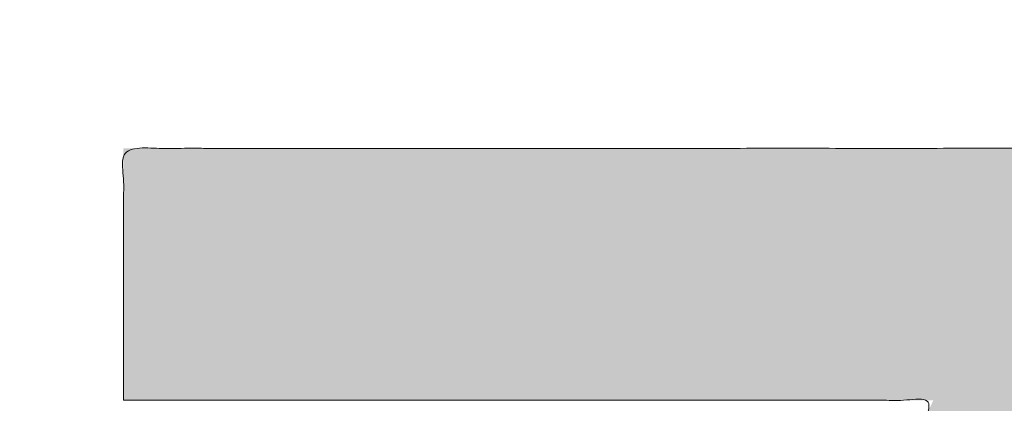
# Model space of a CAD drawing. Header units: inches. Extents: x -416 to -272, y -73 to 47.
# Tile 57 of 206: x -408.571 to -407.223, y -4.259 to -3.734. Entities that reach past the tile are written whole.
import ezdxf

# ---------------------------------------------------------------- set-up
doc = ezdxf.new("R2010")
doc.units = ezdxf.units.IN
doc.header["$LTSCALE"] = 32
doc.header["$MEASUREMENT"] = 0
doc.linetypes.add('Dash Style-1', pattern=[0.083328, 0.041656, -0.041672])
for name, color, linetype, lineweight in [('Black', 7, 'Continuous', 18), ('DashLine', 7, 'Continuous', 13), ('DashLineFill', 7, 'Dash Style-1', 13), ('Drawing', 7, 'Continuous', 18), ('Metal-DeskStructure', 7, 'Continuous', 13), ('None', 7, 'Continuous', 18), ('Plastic-BracketCover', 7, 'Continuous', 13), ('SolidLine', 7, 'Continuous', 15), ('Wood_1-H', 7, 'Continuous', 13)]:
    doc.layers.add(name, color=color, linetype=linetype, lineweight=lineweight)
pattern_1 = [(45, (0, 0), (-1.61301565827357, 1.935715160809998), []), (45, (-1.0608, 1.0608), (-0.4723460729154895, 0.4167612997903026), [])]

# ---------------------------------------------------------------- blocks, each defined once
blk = doc.blocks.new('Group-45')
at = {"layer": 'Plastic-BracketCover', "color": 7}
blk.add_open_spline([(1.53112660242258, -0.7109774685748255), (1.538508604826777, -0.7109774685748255), (1.552349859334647, -0.7137457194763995), (1.555118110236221, -0.7220504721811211), (1.555118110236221, -0.841083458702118), (1.555118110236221, -0.9601164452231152), (1.553272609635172, -0.9638074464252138), (1.547736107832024, -0.9674984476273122), (1.538508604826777, -0.9693439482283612), (1.525590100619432, -0.9693439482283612), (1.516362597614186, -0.9674984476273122), (1.510826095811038, -0.965652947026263), (1.50713509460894, -0.9601164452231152), (1.50713509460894, -0.9112115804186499), (1.50713509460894, -0.864152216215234), (1.337351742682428, -0.864152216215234), (1.167568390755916, -0.864152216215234), (1.193404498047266, -0.9075205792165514), (1.219240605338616, -0.9508889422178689), (1.221086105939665, -0.9564254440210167), (1.222931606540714, -0.965652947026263), (1.219240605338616, -0.9693439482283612), (1.20816760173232, -0.9711894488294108), (1.195712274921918, -0.9711894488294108), (1.186023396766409, -0.9711894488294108), (1.180486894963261, -0.9693439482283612), (1.176795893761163, -0.965652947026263), (1.174950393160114, -0.9619619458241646), (1.141731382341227, -0.9102888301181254), (1.10851237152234, -0.8586157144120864), (1.106666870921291, -0.8567702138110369), (1.106666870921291, -0.8530792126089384), (1.104821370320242, -0.8475427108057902), (1.104821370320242, -0.8304718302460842), (1.104821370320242, -0.8124781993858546), (1.10851237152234, -0.8069416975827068), (1.112203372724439, -0.8050961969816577), (1.310591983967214, -0.8050961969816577), (1.50713509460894, -0.8050961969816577), (1.50713509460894, -0.7644960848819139), (1.50713509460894, -0.7202049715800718), (1.510826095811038, -0.7165139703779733), (1.516362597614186, -0.7128229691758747), (1.525590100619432, -0.7109774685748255), (1.53112660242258, -0.7109774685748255)], degree=2, knots=[0, 0, 0, 0.002610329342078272, 0.007830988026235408, 0.01044131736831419, 0.1761946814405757, 0.1788050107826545, 0.181415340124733, 0.1840256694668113, 0.1866359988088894, 0.1885937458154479, 0.1905514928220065, 0.192509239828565, 0.1944669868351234, 0.2443885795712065, 0.2443885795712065, 0.4244984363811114, 0.4244984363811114, 0.4780496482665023, 0.4780496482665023, 0.4842405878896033, 0.4904315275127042, 0.4966224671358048, 0.5028134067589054, 0.5070707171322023, 0.5109409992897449, 0.5148112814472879, 0.5186815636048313, 0.5186815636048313, 0.5762947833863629, 0.5762947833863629, 0.5787425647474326, 0.5811903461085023, 0.5836381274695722, 0.5902471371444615, 0.5931844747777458, 0.5961218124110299, 0.5990591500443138, 0.9118813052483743, 0.9118813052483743, 0.9765012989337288, 0.9823759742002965, 0.9882506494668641, 0.9941253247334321, 1, 1, 1], dxfattribs=at)
blk = doc.blocks.new('1BRPFY-Leg_Plate (2D)')
at = {"layer": 'DashLineFill', "linetype": 'Continuous', "lineweight": 13}
h = blk.add_hatch(dxfattribs=at)
h.set_pattern_fill('Steel', color=253, style=0, pattern_type=2)
h.set_pattern_definition(pattern_1)
edge = h.paths.add_edge_path()
edge.add_arc((-1.704724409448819, 1.704724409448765), 0.1259842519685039, 90, 180, ccw=False)
edge.add_line((-1.704724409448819, 1.830708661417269), (1.704724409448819, 1.830708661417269))
edge.add_arc((1.704724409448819, 1.704724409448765), 0.1259842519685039, 0, 90, ccw=False)
edge.add_line((1.830708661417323, 1.704724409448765), (1.830708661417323, -1.704724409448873))
edge.add_arc((1.704724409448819, -1.704724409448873), 0.125984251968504, -89.99999999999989, 1.1368683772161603e-13, ccw=False)
edge.add_line((1.704724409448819, -1.830708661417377), (-1.704724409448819, -1.830708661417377))
edge.add_arc((-1.704724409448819, -1.704724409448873), 0.125984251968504, 180, 269.99999999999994, ccw=False)
edge.add_line((-1.830708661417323, -1.704724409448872), (-1.830708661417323, 1.704724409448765))
at = {"layer": 'DashLineFill', "flags": 128}
blk.add_lwpolyline([(-1.830708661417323, 1.704724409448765, -0.414213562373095), (-1.704724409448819, 1.830708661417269), (1.704724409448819, 1.830708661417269, -0.414213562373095), (1.830708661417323, 1.704724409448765), (1.830708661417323, -1.704724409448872, -0.414213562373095), (1.704724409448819, -1.830708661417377), (-1.704724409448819, -1.830708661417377, -0.414213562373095), (-1.830708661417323, -1.704724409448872)], format="xyb", close=True, dxfattribs=at)
at = {"layer": 'SolidLine', "flags": 128}
blk.add_lwpolyline([(1.279527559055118, -1.118110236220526), (1.295349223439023, -1.118887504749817), (1.31101851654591, -1.121211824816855), (1.326384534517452, -1.125060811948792), (1.341299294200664, -1.130397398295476), (1.355619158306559, -1.137170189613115), (1.369206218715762, -1.145313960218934), (1.381929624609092, -1.154750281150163), (1.393666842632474, -1.165388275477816), (1.404304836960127, -1.177125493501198), (1.413741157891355, -1.189848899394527), (1.421884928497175, -1.203435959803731), (1.428657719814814, -1.217755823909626), (1.433994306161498, -1.232670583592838), (1.437843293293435, -1.24803660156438), (1.440167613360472, -1.263705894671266), (1.440944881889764, -1.279527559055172), (1.440167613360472, -1.295349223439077), (1.437843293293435, -1.311018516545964), (1.433994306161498, -1.326384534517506), (1.428657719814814, -1.341299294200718), (1.421884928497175, -1.355619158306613), (1.413741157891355, -1.369206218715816), (1.404304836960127, -1.381929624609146), (1.393666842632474, -1.393666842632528), (1.381929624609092, -1.404304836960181), (1.369206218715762, -1.413741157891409), (1.355619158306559, -1.421884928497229), (1.341299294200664, -1.428657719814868), (1.326384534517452, -1.433994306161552), (1.31101851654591, -1.437843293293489), (1.295349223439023, -1.440167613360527), (1.279527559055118, -1.440944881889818), (1.263705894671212, -1.440167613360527), (1.248036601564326, -1.437843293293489), (1.232670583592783, -1.433994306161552), (1.217755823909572, -1.428657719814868), (1.203435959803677, -1.421884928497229), (1.189848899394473, -1.413741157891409), (1.177125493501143, -1.404304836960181), (1.165388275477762, -1.393666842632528), (1.154750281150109, -1.381929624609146), (1.14531396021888, -1.369206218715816), (1.137170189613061, -1.355619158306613), (1.130397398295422, -1.341299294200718), (1.125060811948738, -1.326384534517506), (1.121211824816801, -1.311018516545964), (1.118887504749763, -1.295349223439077), (1.118110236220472, -1.279527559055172), (1.118887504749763, -1.263705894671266), (1.121211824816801, -1.24803660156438), (1.125060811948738, -1.232670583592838), (1.130397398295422, -1.217755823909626), (1.137170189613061, -1.203435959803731), (1.14531396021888, -1.189848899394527), (1.154750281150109, -1.177125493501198), (1.165388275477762, -1.165388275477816), (1.177125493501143, -1.154750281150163), (1.189848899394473, -1.145313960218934), (1.203435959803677, -1.137170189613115), (1.217755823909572, -1.130397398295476), (1.232670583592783, -1.125060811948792), (1.248036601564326, -1.121211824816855), (1.263705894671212, -1.118887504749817)], close=True, dxfattribs=at)
at = {"layer": 'Plastic-BracketCover', "color": 7}
blk.add_blockref('Group-45', (0, 0), dxfattribs=at)
blk = doc.blocks.new('1BRPX8-Util_Bkt_Lg-F (2D)')
at = {"layer": 'DashLineFill', "linetype": 'Continuous', "lineweight": 13}
h = blk.add_hatch(dxfattribs=at)
h.set_pattern_fill('Steel', color=253, style=0, pattern_type=2)
h.set_pattern_definition(pattern_1)
edge = h.paths.add_edge_path()
edge.add_line((-4.468503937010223, 7.539370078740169), (-2.421259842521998, 7.539370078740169))
edge.add_line((-2.421259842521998, 7.539370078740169), (-2.421259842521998, 7.917322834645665))
edge.add_arc((-2.303149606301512, 7.91732283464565), 0.1181102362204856, 90.0000000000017, 179.9999999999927, ccw=False)
edge.add_line((-2.303149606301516, 8.035433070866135), (2.303149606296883, 8.035433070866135))
edge.add_arc((2.30314960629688, 7.917322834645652), 0.1181102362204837, 6.423306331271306e-12, 89.99999999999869, ccw=False)
edge.add_line((2.421259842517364, 7.917322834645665), (2.421259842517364, 7.539370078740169))
edge.add_line((2.421259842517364, 7.539370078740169), (4.46850393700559, 7.539370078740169))
edge.add_line((4.46850393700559, 7.539370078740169), (4.46850393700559, 7.405511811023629))
edge.add_line((4.46850393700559, 7.405511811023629), (3.129921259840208, 7.405511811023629))
edge.add_line((3.129921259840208, 7.405511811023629), (3.129921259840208, -2.011811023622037))
edge.add_line((3.129921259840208, -2.011811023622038), (4.46850393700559, -2.011811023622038))
edge.add_line((4.46850393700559, -2.011811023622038), (4.46850393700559, -2.145669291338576))
edge.add_line((4.46850393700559, -2.145669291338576), (2.421259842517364, -2.145669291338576))
edge.add_line((2.421259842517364, -2.145669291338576), (2.421259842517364, -2.523622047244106))
edge.add_arc((2.303149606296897, -2.523622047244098), 0.1181102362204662, 269.9999999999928, 359.9999999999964, ccw=False)
edge.add_line((2.303149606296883, -2.641732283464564), (-2.303149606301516, -2.641732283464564))
edge.add_arc((-2.303149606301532, -2.523622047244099), 0.1181102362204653, 180.0000000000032, 270.0000000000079, ccw=False)
edge.add_line((-2.421259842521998, -2.523622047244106), (-2.421259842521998, -2.145669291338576))
edge.add_line((-2.421259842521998, -2.145669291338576), (-4.468503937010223, -2.145669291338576))
edge.add_line((-4.468503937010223, -2.145669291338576), (-4.468503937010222, -2.011811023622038))
edge.add_line((-4.468503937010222, -2.011811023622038), (-3.129921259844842, -2.011811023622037))
edge.add_line((-3.129921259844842, -2.011811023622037), (-3.129921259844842, 7.405511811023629))
edge.add_line((-3.129921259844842, 7.405511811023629), (-4.468503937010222, 7.405511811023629))
edge.add_line((-4.468503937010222, 7.405511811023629), (-4.468503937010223, 7.539370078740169))
at = {"layer": 'SolidLine', "flags": 128}
blk.add_lwpolyline([(1.126953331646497, -0.8858606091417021), (1.107956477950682, -0.9260260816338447), (1.085114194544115, -0.9641361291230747), (1.058646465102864, -0.999823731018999), (1.02880818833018, -1.032745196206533), (0.995886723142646, -1.062583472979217), (0.9601991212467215, -1.089051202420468), (0.9220890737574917, -1.111893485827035), (0.881923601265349, -1.13089033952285), (0.8400895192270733, -1.145858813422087), (0.7969897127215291, -1.156654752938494), (0.7530392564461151, -1.163174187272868), (0.7086614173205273, -1.165354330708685), (0.6642835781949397, -1.163174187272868), (0.6203331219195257, -1.156654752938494), (0.5772333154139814, -1.145858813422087), (0.5353992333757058, -1.13089033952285), (0.4952337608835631, -1.111893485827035), (0.4571237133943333, -1.089051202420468)], dxfattribs=at)
blk.add_lwpolyline([(1.279527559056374, -1.154964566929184), (1.292122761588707, -1.155583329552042), (1.304596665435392, -1.157433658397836), (1.316829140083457, -1.16049773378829), (1.32870238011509, -1.164746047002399), (1.340102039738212, -1.170137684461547), (1.350918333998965, -1.176620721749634), (1.361047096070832, -1.184132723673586), (1.370390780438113, -1.192601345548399), (1.378859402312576, -1.201945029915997), (1.38637140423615, -1.212073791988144), (1.392854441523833, -1.22289008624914), (1.398246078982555, -1.234289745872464), (1.40249439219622, -1.246162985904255), (1.405558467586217, -1.258395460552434), (1.407408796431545, -1.270869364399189), (1.408027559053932, -1.283464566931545), (1.407408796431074, -1.296059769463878), (1.40555846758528, -1.308533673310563), (1.402494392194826, -1.320766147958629), (1.398246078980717, -1.332639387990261), (1.392854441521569, -1.344039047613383), (1.386371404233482, -1.354855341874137), (1.37885940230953, -1.364984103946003), (1.370390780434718, -1.374327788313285), (1.361047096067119, -1.382796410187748), (1.350918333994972, -1.390308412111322), (1.340102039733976, -1.396791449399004), (1.328702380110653, -1.402183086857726), (1.316829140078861, -1.406431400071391), (1.304596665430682, -1.409495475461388), (1.292122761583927, -1.411345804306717), (1.279527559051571, -1.411964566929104), (1.266932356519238, -1.411345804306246), (1.254458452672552, -1.409495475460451), (1.242225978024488, -1.406431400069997), (1.230352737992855, -1.402183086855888), (1.218953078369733, -1.39679144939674), (1.208136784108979, -1.390308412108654), (1.198008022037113, -1.382796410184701), (1.188664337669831, -1.374327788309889), (1.180195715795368, -1.364984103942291), (1.172683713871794, -1.354855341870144), (1.166200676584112, -1.344039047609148), (1.16080903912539, -1.332639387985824), (1.156560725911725, -1.320766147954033), (1.153496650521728, -1.308533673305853), (1.151646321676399, -1.296059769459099), (1.151027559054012, -1.283464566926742), (1.15164632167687, -1.27086936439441), (1.153496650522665, -1.258395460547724), (1.156560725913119, -1.246162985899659), (1.160809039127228, -1.234289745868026), (1.166200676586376, -1.222890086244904), (1.172683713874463, -1.21207379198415), (1.180195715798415, -1.201945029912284), (1.188664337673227, -1.192601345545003), (1.198008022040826, -1.18413272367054), (1.208136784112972, -1.176620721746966), (1.218953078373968, -1.170137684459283), (1.230352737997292, -1.164746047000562), (1.242225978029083, -1.160497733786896), (1.254458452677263, -1.157433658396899), (1.266932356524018, -1.155583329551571)], close=True, dxfattribs=at)
blk = doc.blocks.new('Slate-LegBrace (2D)')
at = {"layer": 'DashLineFill', "linetype": 'Continuous', "lineweight": 13}
h = blk.add_hatch(dxfattribs=at)
h.set_pattern_fill('Steel', color=253, style=0, pattern_type=2)
h.set_pattern_definition(pattern_1)
edge = h.paths.add_edge_path()
edge.add_line((-2.199587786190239, -0.1351515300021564), (-1.374775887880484, -0.1351515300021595))
edge.add_arc((3.774758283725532e-15, -0.01355418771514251), 1.380142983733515, 185.0545920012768, 354.9454079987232)
edge.add_line((1.374775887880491, -0.13515153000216), (2.199718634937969, -0.1351515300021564))
edge.add_arc((6.542437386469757e-05, -0.01705725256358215), 2.202821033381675, 183.0731271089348, 356.92687289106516, ccw=False)
h = blk.add_hatch(dxfattribs=at)
h.set_pattern_fill('Steel', color=253, style=0, pattern_type=2)
h.set_pattern_definition(pattern_1)
edge = h.paths.add_edge_path()
edge.add_line((2.191696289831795, -0.2375138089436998), (1.463739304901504, -0.2375137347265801))
edge.add_arc((-6.542437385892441e-05, -0.01704129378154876), 1.480314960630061, 188.5652811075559, 351.4347188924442, ccw=False)
edge.add_line((-1.463870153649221, -0.2375137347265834), (-2.191827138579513, -0.2375138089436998))
edge.add_line((-2.191827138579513, -0.2375138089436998), (-2.199718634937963, -0.1351515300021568))
edge.add_line((-2.199718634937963, -0.1351515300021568), (-1.374775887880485, -0.1351515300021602))
edge.add_arc((2.886579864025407e-15, -0.01355418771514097), 1.380142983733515, 185.0545920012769, 354.9454079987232)
edge.add_line((1.37477588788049, -0.1351515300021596), (2.199587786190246, -0.1351515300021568))
edge.add_line((2.199587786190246, -0.1351515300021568), (2.191696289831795, -0.2375138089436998))
h = blk.add_hatch(dxfattribs=at)
h.set_pattern_fill('Steel', color=253, style=0, pattern_type=2)
h.set_pattern_definition(pattern_1)
h.paths.add_polyline_path([(1.738774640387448, -0.9363963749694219), (1.747067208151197, -0.9368037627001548), (1.755279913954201, -0.9380220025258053), (1.763333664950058, -0.940039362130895), (1.771150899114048, -0.9428364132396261), (1.778656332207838, -0.9463862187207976), (1.785777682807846, -0.9506545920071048), (1.79244636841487, -0.9556004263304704), (1.798598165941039, -0.9611760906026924), (1.804173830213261, -0.9673278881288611), (1.809119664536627, -0.9739965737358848), (1.813388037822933, -0.9811179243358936), (1.816937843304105, -0.9886233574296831), (1.819734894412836, -0.9964405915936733), (1.821752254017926, -1.00449434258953), (1.822970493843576, -1.012707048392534), (1.823377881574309, -1.020999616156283), (1.822970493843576, -1.029292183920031), (1.821752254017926, -1.037504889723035), (1.819734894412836, -1.045558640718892), (1.816937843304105, -1.053375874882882), (1.813388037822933, -1.060881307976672), (1.809119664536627, -1.06800265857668), (1.804173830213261, -1.074671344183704), (1.798598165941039, -1.080823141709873), (1.79244636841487, -1.086398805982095), (1.785777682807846, -1.09134464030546), (1.778656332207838, -1.095613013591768), (1.771150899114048, -1.099162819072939), (1.763333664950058, -1.10195987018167), (1.755279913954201, -1.10397722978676), (1.747067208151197, -1.10519546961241), (1.738774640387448, -1.105602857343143), (1.7304820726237, -1.10519546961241), (1.722269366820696, -1.10397722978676), (1.714215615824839, -1.10195987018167), (1.706398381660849, -1.099162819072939), (1.698892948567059, -1.095613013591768), (1.691771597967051, -1.09134464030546), (1.685102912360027, -1.086398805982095), (1.678951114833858, -1.080823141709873), (1.673375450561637, -1.074671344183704), (1.668429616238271, -1.06800265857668), (1.664161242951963, -1.060881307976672), (1.660611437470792, -1.053375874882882), (1.657814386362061, -1.045558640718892), (1.655797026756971, -1.037504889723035), (1.654578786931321, -1.029292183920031), (1.654171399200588, -1.020999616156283), (1.654578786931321, -1.012707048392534), (1.655797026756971, -1.00449434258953), (1.657814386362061, -0.9964405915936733), (1.660611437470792, -0.9886233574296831), (1.664161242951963, -0.9811179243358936), (1.668429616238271, -0.9739965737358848), (1.673375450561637, -0.9673278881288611), (1.678951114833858, -0.9611760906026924), (1.685102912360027, -0.9556004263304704), (1.691771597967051, -0.9506545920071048), (1.698892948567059, -0.9463862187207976), (1.706398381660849, -0.9428364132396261), (1.714215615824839, -0.940039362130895), (1.722269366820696, -0.9380220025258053), (1.7304820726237, -0.9368037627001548)])
at = {"layer": 'DashLineFill', "flags": 128}
for points in [[(2.191696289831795, -0.2375138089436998), (1.463739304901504, -0.2375137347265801, -0.860662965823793), (-1.463870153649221, -0.2375137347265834), (-2.191827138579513, -0.2375138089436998), (-2.199718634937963, -0.1351515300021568), (-1.374775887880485, -0.1351515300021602, 0.9154551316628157), (1.37477588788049, -0.1351515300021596), (2.199587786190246, -0.1351515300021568)], [(-2.199587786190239, -0.1351515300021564), (-1.374775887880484, -0.1351515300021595, 0.9154551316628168), (1.374775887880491, -0.13515153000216), (2.199718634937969, -0.1351515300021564, -0.9477524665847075)]]:
    blk.add_lwpolyline(points, format="xyb", close=True, dxfattribs=at)
blk.add_lwpolyline([(1.738774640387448, -0.9363963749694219), (1.747067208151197, -0.9368037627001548), (1.755279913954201, -0.9380220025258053), (1.763333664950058, -0.940039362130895), (1.771150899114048, -0.9428364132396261), (1.778656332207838, -0.9463862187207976), (1.785777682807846, -0.9506545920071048), (1.79244636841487, -0.9556004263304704), (1.798598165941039, -0.9611760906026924), (1.804173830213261, -0.9673278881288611), (1.809119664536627, -0.9739965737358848), (1.813388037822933, -0.9811179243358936), (1.816937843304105, -0.9886233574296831), (1.819734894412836, -0.9964405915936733), (1.821752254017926, -1.00449434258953), (1.822970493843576, -1.012707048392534), (1.823377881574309, -1.020999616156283), (1.822970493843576, -1.029292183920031), (1.821752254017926, -1.037504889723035), (1.819734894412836, -1.045558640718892), (1.816937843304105, -1.053375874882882), (1.813388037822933, -1.060881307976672), (1.809119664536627, -1.06800265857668), (1.804173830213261, -1.074671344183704), (1.798598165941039, -1.080823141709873), (1.79244636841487, -1.086398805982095), (1.785777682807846, -1.09134464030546), (1.778656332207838, -1.095613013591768), (1.771150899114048, -1.099162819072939), (1.763333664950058, -1.10195987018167), (1.755279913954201, -1.10397722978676), (1.747067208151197, -1.10519546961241), (1.738774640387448, -1.105602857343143), (1.7304820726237, -1.10519546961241), (1.722269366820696, -1.10397722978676), (1.714215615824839, -1.10195987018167), (1.706398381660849, -1.099162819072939), (1.698892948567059, -1.095613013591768), (1.691771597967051, -1.09134464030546), (1.685102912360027, -1.086398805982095), (1.678951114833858, -1.080823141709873), (1.673375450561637, -1.074671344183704), (1.668429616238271, -1.06800265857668), (1.664161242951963, -1.060881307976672), (1.660611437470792, -1.053375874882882), (1.657814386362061, -1.045558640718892), (1.655797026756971, -1.037504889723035), (1.654578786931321, -1.029292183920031), (1.654171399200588, -1.020999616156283), (1.654578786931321, -1.012707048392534), (1.655797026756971, -1.00449434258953), (1.657814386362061, -0.9964405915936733), (1.660611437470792, -0.9886233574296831), (1.664161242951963, -0.9811179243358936), (1.668429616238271, -0.9739965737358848), (1.673375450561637, -0.9673278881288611), (1.678951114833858, -0.9611760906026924), (1.685102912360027, -0.9556004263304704), (1.691771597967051, -0.9506545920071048), (1.698892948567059, -0.9463862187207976), (1.706398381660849, -0.9428364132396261), (1.714215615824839, -0.940039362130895), (1.722269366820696, -0.9380220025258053), (1.7304820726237, -0.9368037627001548)], close=True, dxfattribs=at)
blk = doc.blocks.new('TLLegSleeve (2D)')
at = {"layer": 'DashLineFill', "linetype": 'Continuous', "lineweight": 13}
h = blk.add_hatch(dxfattribs=at)
h.set_pattern_fill('Steel', color=253, style=0, pattern_type=2)
h.set_pattern_definition(pattern_1)
edge = h.paths.add_edge_path()
edge.add_line((1.08267716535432, 1.402343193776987), (1.08267716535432, 2.913385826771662))
edge.add_arc((-1.707523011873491e-13, 2.913385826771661), 1.08267716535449, 4.479377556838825e-14, 180)
edge.add_line((-1.082677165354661, 2.913385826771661), (-1.08267716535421, 1.402343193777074))
edge.add_arc((-1.332267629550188e-15, 2.886579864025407e-15), 1.771653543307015, 127.6698869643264, 412.330113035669)
edge.add_line((1.08267716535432, 1.402343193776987), (1.08267716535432, 1.402343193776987))
edge = h.paths.add_edge_path()
edge.add_arc((1.665334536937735e-15, 2.91338582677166), 0.7480314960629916, 0, 180, ccw=False)
edge.add_arc((1.665334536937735e-15, 2.91338582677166), 0.7480314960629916, 180, 360, ccw=False)
edge = h.paths.add_edge_path()
edge.add_arc((-1.723066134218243e-13, 9.149983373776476e-17), 1.437007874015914, 0, 180, ccw=False)
edge.add_arc((-1.723066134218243e-13, 5.70119602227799e-16), 1.437007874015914, 180, 360, ccw=False)
at = {"layer": 'DashLine', "color": 8, "flags": 128}
blk.add_lwpolyline([(0.6327836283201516, 1.527674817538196), (0.7794749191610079, 1.458295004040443), (0.9186594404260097, 1.374871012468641), (1.048996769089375, 1.278206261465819), (1.169231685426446, 1.169231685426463), (1.278206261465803, 1.048996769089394), (1.374871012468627, 0.9186594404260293), (1.458295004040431, 0.7794749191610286), (1.527674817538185, 0.6327836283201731), (1.582342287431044, 0.4799982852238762), (1.621770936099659, 0.3225902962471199), (1.64558104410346, 0.1620755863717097), (1.653543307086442, 1.118599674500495e-14), (1.645581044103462, -0.1620755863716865), (1.621770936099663, -0.3225902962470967), (1.582342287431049, -0.4799982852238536), (1.527674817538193, -0.6327836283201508), (1.45829500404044, -0.7794749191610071), (1.374871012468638, -0.9186594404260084), (1.278206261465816, -1.048996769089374), (1.169231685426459, -1.169231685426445), (1.048996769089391, -1.278206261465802), (0.918659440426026, -1.374871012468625), (0.7794749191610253, -1.458295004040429)], dxfattribs=at)
at = {"layer": 'DashLineFill', "flags": 128}
for points in [[(1.08267716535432, 1.402343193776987), (1.08267716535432, 2.913385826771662, 0.9999999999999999), (-1.082677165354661, 2.913385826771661), (-1.08267716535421, 1.402343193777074, 2.931618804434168), (1.08267716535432, 1.402343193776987)], [(-1.437007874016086, 3.308097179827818e-16, -0.9999999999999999), (1.437007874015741, 3.308097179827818e-16, -0.9999999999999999)]]:
    blk.add_lwpolyline(points, format="xyb", close=True, dxfattribs=at)
blk = doc.blocks.new('Group-97')
at = {"layer": 'SolidLine', "flags": 128}
blk.add_lwpolyline([(61.27952755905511, -8.30708661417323, -0.414213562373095), (62.99212598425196, -6.594488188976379, -0.414213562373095), (64.70472440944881, -8.30708661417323, -0.414213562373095), (62.99212598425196, -10.01968503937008, -0.414213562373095)], format="xyb", close=True, dxfattribs=at)
at = {"layer": 'Wood_1-H', "color": 7}
for name in ['1BRPX8-Util_Bkt_Lg-F (2D)', 'TLLegSleeve (2D)', 'Slate-LegBrace (2D)', '1BRPFY-Leg_Plate (2D)']:
    blk.add_blockref(name, (62.99212598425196, -8.30708661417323), dxfattribs=at)
blk = doc.blocks.new('TL14_lower_leg (2D)')
at = {"layer": 'DashLine', "flags": 128}
blk.add_lwpolyline([(1.371317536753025, 0.1350629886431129), (1.377952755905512, 1.783045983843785e-14), (1.371317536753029, -0.1350629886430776), (1.351475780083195, -0.2688252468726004), (1.318618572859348, -0.3999985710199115), (1.27306234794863, -0.5273196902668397), (1.215245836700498, -0.6495624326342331), (1.145725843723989, -0.7655495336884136), (1.065171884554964, -0.8741639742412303), (0.9743597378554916, -0.9743597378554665), (0.8741639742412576, -1.065171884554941), (0.7655495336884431, -1.14572584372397), (0.6495624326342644, -1.215245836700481), (0.5273196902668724, -1.273062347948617), (0.3999985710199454, -1.318618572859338), (0.2688252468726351, -1.351475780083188), (0.135062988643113, -1.371317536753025), (1.777195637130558e-14, -1.377952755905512), (-0.1350629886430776, -1.371317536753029), (-0.2688252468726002, -1.351475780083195), (-0.3999985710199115, -1.318618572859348), (-0.5273196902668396, -1.27306234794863)], dxfattribs=at)
blk = doc.blocks.new('Group-50')
at = {"layer": 'DashLineFill', "linetype": 'Continuous', "lineweight": 13}
h = blk.add_hatch(dxfattribs=at)
h.set_pattern_fill('Steel', color=253, style=0, pattern_type=2)
h.set_pattern_definition(pattern_1)
h.paths.add_polyline_path([(-2.066929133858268, 1.397637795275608), (2.066929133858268, 1.397637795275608), (2.066929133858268, 0.1377952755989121), (2.106299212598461, 0.1377952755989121), (2.106299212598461, -0.1377952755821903), (2.066929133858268, -0.1377952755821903), (2.066929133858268, -5.275590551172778), (2.106299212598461, -5.275590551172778), (2.106299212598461, -5.55118110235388), (2.066929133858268, -5.55118110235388), (2.066929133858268, -5.82677165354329), (-2.066929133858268, -5.82677165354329), (-2.066929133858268, -5.55118110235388), (-2.106299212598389, -5.55118110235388), (-2.106299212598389, -5.275590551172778), (-2.066929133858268, -5.275590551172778), (-2.066929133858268, -0.1377952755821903), (-2.106299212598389, -0.1377952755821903), (-2.106299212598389, 0.1377952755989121), (-2.066929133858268, 0.1377952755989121)])
blk = doc.blocks.new('TL14_upper_leg (2D)')
at = {"layer": 'DashLine', "flags": 128}
blk.add_lwpolyline([(1.214595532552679, 0.1196272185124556), (1.22047244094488, 7.47323834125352e-17), (1.214595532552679, -0.1196272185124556), (1.197021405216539, -0.2381023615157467), (1.167919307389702, -0.3542844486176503), (1.127569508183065, -0.467054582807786), (1.076360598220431, -0.5753267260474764), (1.01478574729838, -0.6780581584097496), (0.9434379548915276, -0.7742595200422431), (0.8630043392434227, -0.8630043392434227), (0.7742595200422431, -0.9434379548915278), (0.6780581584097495, -1.01478574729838), (0.5753267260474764, -1.076360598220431), (0.4670545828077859, -1.127569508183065), (0.3542844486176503, -1.167919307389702), (0.2381023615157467, -1.197021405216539), (0.1196272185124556, -1.214595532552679), (0, -1.22047244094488), (-0.1196272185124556, -1.214595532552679), (-0.2381023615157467, -1.197021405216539), (-0.3542844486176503, -1.167919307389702), (-0.4670545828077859, -1.127569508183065), (-0.5753267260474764, -1.076360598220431)], dxfattribs=at)
at = {"layer": 'DashLine', "color": 7}
blk.add_blockref('Group-50', (0, 0), dxfattribs=at)
blk = doc.blocks.new('1BRPT9-Bracket (2D)')
at = {"layer": 'DashLineFill', "linetype": 'Continuous', "lineweight": 13}
h = blk.add_hatch(dxfattribs=at)
h.set_pattern_fill('Steel', color=253, style=0, pattern_type=2)
h.set_pattern_definition(pattern_1)
edge = h.paths.add_edge_path()
edge.add_line((-2.32206875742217, -8.74015748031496), (-2.32206875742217, 8.740157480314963))
edge.add_line((-2.32206875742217, 8.740157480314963), (1.677931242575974, 8.740157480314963))
edge.add_arc((1.677931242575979, 8.488188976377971), 0.2519685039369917, -3.979039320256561e-12, 90.0000000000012, ccw=False)
edge.add_line((1.929899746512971, 8.488188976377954), (1.929899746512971, 7.480314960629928))
edge.add_line((1.929899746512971, 7.480314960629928), (2.323600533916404, 7.461135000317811))
edge.add_line((2.323600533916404, 7.461135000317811), (2.323600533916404, -7.480314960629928))
edge.add_line((2.323600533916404, -7.480314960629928), (1.929899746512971, -7.480314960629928))
edge.add_line((1.929899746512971, -7.480314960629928), (1.929899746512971, -8.488188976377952))
edge.add_arc((1.677931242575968, -8.488188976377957), 0.2519685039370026, -90.00000000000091, 1.0800249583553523e-12, ccw=False)
edge.add_line((1.677931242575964, -8.74015748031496), (-2.32206875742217, -8.74015748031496))
blk = doc.blocks.new('Group-73')
at = {"layer": 'Metal-DeskStructure', "linetype": 'Continuous', "lineweight": 0, "true_color": 0xff0000}
blk.add_hatch(color=1, dxfattribs=at).paths.add_polyline_path([(1.696691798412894, -0.9301181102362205), (1.696691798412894, -1.274606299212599), (0.1120461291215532, -1.274606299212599), (0.1117940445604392, -1.244883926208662), (0.1126520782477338, -1.21546436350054), (0.1146202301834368, -1.186347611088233), (0.1176985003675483, -1.15753366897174), (0.1218868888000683, -1.129022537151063), (0.1271853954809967, -1.1008142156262), (0.1335940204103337, -1.072908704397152), (0.1411127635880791, -1.045306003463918), (0.1549813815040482, -1.000302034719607), (0.1707507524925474, -0.9557186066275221), (0.1884208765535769, -0.9115557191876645), (0.2079917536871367, -0.8678133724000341), (0.2294633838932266, -0.8244915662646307), (0.2528357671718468, -0.7815903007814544), (0.2781089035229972, -0.7391095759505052), (0.3052827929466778, -0.6970493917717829), (0.3357030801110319, -0.6545855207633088), (0.3707154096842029, -0.6108937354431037), (0.4103197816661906, -0.5659740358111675), (0.4545161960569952, -0.5198264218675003), (0.5033046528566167, -0.4724508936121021), (0.556685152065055, -0.4238474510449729), (0.6146576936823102, -0.3740160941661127), (0.6772222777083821, -0.3229568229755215), (0.7737142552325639, -0.2345473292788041), (0.8618799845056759, -0.1517895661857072), (0.941719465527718, -0.07468353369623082), (1.013232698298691, -0.003229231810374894), (1.076419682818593, 0.06257333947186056), (1.131280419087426, 0.1227241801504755), (1.177814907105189, 0.17722329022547), (1.216023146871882, 0.226070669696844), (1.247940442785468, 0.2720417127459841), (1.275602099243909, 0.3179118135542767), (1.299008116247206, 0.3636809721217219), (1.318158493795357, 0.4093491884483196), (1.333053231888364, 0.4549164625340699), (1.343692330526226, 0.5003827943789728), (1.350075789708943, 0.5457481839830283), (1.352203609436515, 0.5910126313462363), (1.350445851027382, 0.633224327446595), (1.345172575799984, 0.6737371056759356), (1.33638378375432, 0.7125509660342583), (1.32407947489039, 0.7496659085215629), (1.308259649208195, 0.7850819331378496), (1.288924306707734, 0.8187990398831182), (1.266073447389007, 0.8508172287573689), (1.239707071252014, 0.8811364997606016), (1.21053162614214, 0.9087644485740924), (1.179253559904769, 0.9327086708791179), (1.1458728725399, 0.9529691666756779), (1.110389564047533, 0.9695459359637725), (1.072803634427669, 0.9824389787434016), (1.033115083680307, 0.9916482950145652), (0.9913239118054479, 0.9971738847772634), (0.9474301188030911, 0.9990157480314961), (0.9007274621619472, 0.9970140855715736), (0.8564301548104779, 0.9910090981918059), (0.814538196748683, 0.9810007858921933), (0.7750515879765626, 0.9669891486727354), (0.7379703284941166, 0.9489741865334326), (0.7032944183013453, 0.9269558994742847), (0.6710238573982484, 0.9009342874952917), (0.6411586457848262, 0.8709093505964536), (0.6142706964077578, 0.8373520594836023), (0.5909319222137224, 0.8007333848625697), (0.5711423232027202, 0.7610533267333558), (0.5549018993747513, 0.7183118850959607), (0.5422106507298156, 0.6725090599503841), (0.5330685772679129, 0.6236448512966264), (0.5274756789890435, 0.5717192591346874), (0.5254319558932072, 0.516732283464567), (0.1809437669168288, 0.5856299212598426), (0.1914063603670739, 0.6671096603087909), (0.2071842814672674, 0.7436104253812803), (0.2282775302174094, 0.8151322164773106), (0.2546861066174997, 0.8816750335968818), (0.2864100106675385, 0.943238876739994), (0.3234492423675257, 0.9998237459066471), (0.3658038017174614, 1.051429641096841), (0.4134736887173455, 1.098056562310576), (0.4659542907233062, 1.139435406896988), (0.5227409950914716, 1.175297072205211), (0.5838338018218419, 1.205641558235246), (0.6492327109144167, 1.230468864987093), (0.7189377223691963, 1.249778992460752), (0.7929488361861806, 1.263571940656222), (0.8712660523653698, 1.271847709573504), (0.9538893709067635, 1.274606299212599), (1.037496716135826, 1.271486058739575), (1.116612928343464, 1.262125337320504), (1.191238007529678, 1.246524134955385), (1.261371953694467, 1.22468245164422), (1.327014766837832, 1.196600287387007), (1.388166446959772, 1.162277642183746), (1.444826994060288, 1.121714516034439), (1.496996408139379, 1.074910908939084), (1.543800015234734, 1.023481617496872), (1.584363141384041, 0.9690414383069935), (1.618685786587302, 0.9115903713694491), (1.646767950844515, 0.8511284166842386), (1.66860963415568, 0.7876555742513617), (1.684210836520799, 0.7211718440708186), (1.69357155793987, 0.6516772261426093), (1.696691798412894, 0.5791717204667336), (1.695766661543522, 0.5418296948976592), (1.692991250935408, 0.5046222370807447), (1.688365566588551, 0.46754934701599), (1.681889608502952, 0.4306110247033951), (1.67356337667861, 0.3938072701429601), (1.663386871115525, 0.3571380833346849), (1.651360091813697, 0.3206034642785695), (1.637483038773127, 0.284203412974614), (1.621452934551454, 0.2476351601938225), (1.602967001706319, 0.2105959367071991), (1.582025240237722, 0.1730857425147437), (1.558627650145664, 0.1351045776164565), (1.532774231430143, 0.09665244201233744), (1.50446498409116, 0.05772933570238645), (1.473699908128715, 0.01833525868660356), (1.440479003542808, -0.02152978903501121), (1.403490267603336, -0.06341332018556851), (1.361421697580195, -0.108862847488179), (1.314273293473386, -0.1578783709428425), (1.262045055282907, -0.2104598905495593), (1.20473698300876, -0.2666074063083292), (1.142349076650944, -0.3263209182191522), (1.07488133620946, -0.3896004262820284), (1.002333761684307, -0.4564459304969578), (0.939382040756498, -0.5112058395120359), (0.8829399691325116, -0.5613736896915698), (0.8330075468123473, -0.6069494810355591), (0.789584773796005, -0.6479332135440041), (0.7526716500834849, -0.6843248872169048), (0.7222681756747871, -0.716124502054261), (0.6983743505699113, -0.7433320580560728), (0.6809901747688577, -0.7659475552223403), (0.6671720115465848, -0.7862922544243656), (0.6539762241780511, -0.8066874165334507), (0.6414028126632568, -0.8271330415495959), (0.6294517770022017, -0.8476291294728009), (0.6181231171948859, -0.8681756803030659), (0.6074168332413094, -0.8887726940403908), (0.5973329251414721, -0.9094201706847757), (0.5878713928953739, -0.9301181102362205)])
at = {"layer": 'Metal-DeskStructure', "color": 7}
blk.add_open_spline([(1.696691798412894, -0.9301181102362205), (1.696691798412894, -1.102362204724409), (1.696691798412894, -1.274606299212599), (0.9043689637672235, -1.274606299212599), (0.1120461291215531, -1.274606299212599), (0.1088175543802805, -1.155111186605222), (0.1411127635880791, -1.045306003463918), (0.192785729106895, -0.8644490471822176), (0.4177798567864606, -0.5296497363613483), (0.6772222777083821, -0.3229568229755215), (1.079842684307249, 0.04198461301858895), (1.352203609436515, 0.410156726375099), (1.352203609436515, 0.763257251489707), (1.127210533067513, 0.999015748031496), (0.7558087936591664, 0.999015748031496), (0.5265084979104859, 0.742802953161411), (0.5254319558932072, 0.516732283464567), (0.353187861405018, 0.5511811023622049), (0.1809437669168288, 0.5856299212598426), (0.2121634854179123, 0.9215068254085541), (0.614783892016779, 1.274606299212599), (1.297301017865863, 1.274606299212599), (1.696691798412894, 0.8752155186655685), (1.696691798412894, 0.4295344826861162), (1.57827427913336, 0.1388723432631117), (1.302683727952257, -0.1819319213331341), (1.002333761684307, -0.4564459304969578), (0.737507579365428, -0.6846696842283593), (0.6244727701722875, -0.8472254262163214), (0.5878713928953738, -0.9301181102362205), (1.142281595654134, -0.9301181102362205), (1.696691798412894, -0.9301181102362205)], degree=2, knots=[0, 0, 0, 0.02128628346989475, 0.02128628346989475, 0.1192031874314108, 0.1192031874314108, 0.1339760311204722, 0.1339760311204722, 0.1582533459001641, 0.1825306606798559, 0.1825306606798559, 0.2223012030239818, 0.2620717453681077, 0.2999486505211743, 0.3378255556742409, 0.3781971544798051, 0.4185687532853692, 0.4185687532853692, 0.4499368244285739, 0.4499368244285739, 0.5101754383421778, 0.5704140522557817, 0.6314176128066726, 0.6924211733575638, 0.7232558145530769, 0.75409045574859, 0.7849250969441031, 0.7849250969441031, 0.8114174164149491, 0.8379097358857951, 0.8379097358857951, 1, 1, 1], dxfattribs=at)
blk = doc.blocks.new('SlateLegLocator-L2')
at = {"color": 255, "linetype": 'Dash Style-1', "lineweight": 5}
blk.add_wipeout([(-2.106299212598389, 1.3779527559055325), (2.10629921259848, 1.3779527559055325), (2.10629921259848, -5.807086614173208), (-2.106299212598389, -5.807086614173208)], dxfattribs=at).dxf.layer = 'Black'
at = {"layer": 'Metal-DeskStructure', "color": 7}
blk.add_blockref('Group-73', (0, 0), dxfattribs=at)
blk = doc.blocks.new('Group-98')
at = {"layer": 'None', "color": 7, "rotation": 180}
blk.add_blockref('1BRPT9-Bracket (2D)', (62.99212598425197, -12.00787401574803), dxfattribs=at)
at = {"layer": 'None', "color": 7}
for name in ['1BRPFY-Leg_Plate (2D)', 'TL14_upper_leg (2D)', 'TL14_lower_leg (2D)']:
    blk.add_blockref(name, (62.99212598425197, -8.30708661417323), dxfattribs=at)
blk.add_blockref('SlateLegLocator-L2', (62.99212598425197, -8.30708661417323), dxfattribs=at)
blk = doc.blocks.new('Group-99')
at = {"layer": 'None'}
blk.add_blockref('Group-97', (0, 0), dxfattribs=at)
blk.add_blockref('Group-98', (0, 0), dxfattribs=at)
blk = doc.blocks.new('SL Credenza Desk (2D)-2')
at = {"layer": 'None'}
blk.add_blockref('Group-99', (0, 0), dxfattribs=at)
at = {"layer": 'Drawing', "color": 0, "flags": 1}
for tag in ['Tag', 'Catalog', 'Option1', 'Option2', 'Option3', 'Option4', 'Option5', 'Option6', 'Option7', 'Option8', 'Option9', 'Option10', 'Option11', 'Option12', 'Custom', 'FinishGroup', 'Discount', 'Item2', 'Item3', 'Item6', 'Item9', 'Item10', 'Item12', 'Item13', 'Item16', 'Item19', 'Item20', 'Item21', 'Item22', 'Item23', 'Item24', 'Item25', 'Item8', 'Item18', 'Item1', 'Item4', 'Item5', 'Item7', 'Item11', 'Item14', 'Item15', 'Item17']:
    blk.add_attdef(tag, (-56.28870742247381, 1.485347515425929), '', height=0.007086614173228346, dxfattribs=at)
blk = doc.blocks.new('Group-100')
at = {"layer": 'Drawing', "rotation": 180}
blk.add_blockref('SL Credenza Desk (2D)-2', (15.71916659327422, 1.485347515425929), dxfattribs=at)
at = {"layer": 'Drawing', "color": 0, "flags": 1}
for tag in ['Tag', 'Catalog', 'Option1', 'Option2', 'Option3', 'Option4', 'Option5', 'Option6', 'Option7', 'Option8', 'Option9', 'Option10', 'Option11', 'Option12', 'Custom', 'FinishGroup', 'Discount', 'Item2', 'Item3', 'Item6', 'Item9', 'Item10', 'Item12', 'Item13', 'Item16', 'Item19', 'Item20', 'Item21', 'Item22', 'Item23', 'Item24', 'Item25', 'Item8', 'Item18', 'Item1', 'Item4', 'Item5', 'Item7', 'Item11', 'Item14', 'Item15', 'Item17']:
    blk.add_attdef(tag, (-56.28870742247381, 1.485347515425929), '', height=0.007086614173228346, dxfattribs=at)

msp = doc.modelspace()

# ---------------------------------------------------------------- block references
at = {"layer": 'Drawing', "color": 7}
msp.add_blockref('Group-100', (-359.4593240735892, -14.97747349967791), dxfattribs=at)

doc.saveas('drawing.dxf')
